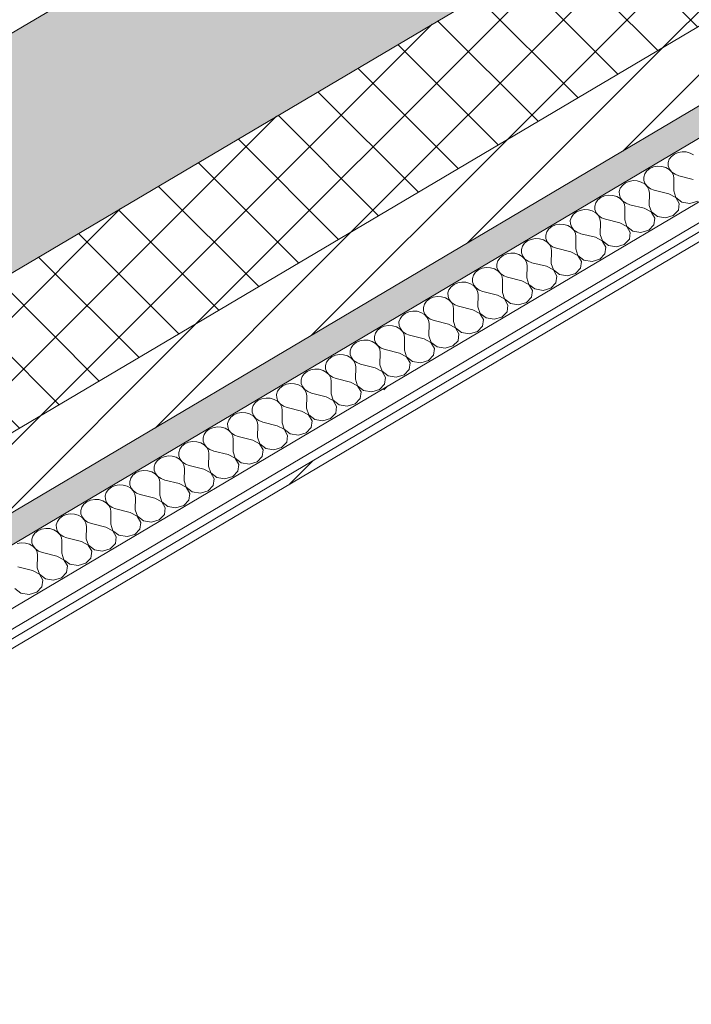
# Model space of a CAD drawing. Header units: millimetres. Extents: x -36631 to 27388, y -24993 to 6945.
# Tile 99 of 256: x -6494 to -6045, y -16589 to -15931. Entities that reach past the tile are written whole.
import ezdxf

# ---------------------------------------------------------------- set-up
doc = ezdxf.new("R2010")
doc.units = ezdxf.units.MM
doc.header["$MEASUREMENT"] = 0
doc.linetypes.add('Wipeout_Contour', pattern=[1000, 0, -1000])
doc.layers.add('12_FAÇ_Façana', color=7, linetype='Continuous')
doc.layers.add('Nuevo_08_E_Envans secs', color=7, linetype='Continuous')
for name, color, linetype, lineweight, true_color in [('12_FAÇ_Façana_Pluma_Nº__102', 7, 'Continuous', 5, 0xcccccc), ('12_FAÇ_Façana_Pluma_Nº__174', 7, 'Continuous', 13, 0xe4ad2c), ('12_FAÇ_Façana_Pluma_Nº__176', 7, 'Continuous', 15, 0x93a0c6), ('Nuevo_08_E_Envans secs_Pluma_Nº__102', 7, 'Continuous', 5, 0xcccccc), ('Nuevo_08_E_Envans secs_Pluma_Nº__171', 171, 'Continuous', 13, 0xaaaaff), ('Nuevo_08_E_Envans secs_Pluma_Nº__177', 7, 'Continuous', 15, 0xf7e046)]:
    doc.layers.add(name, color=color, linetype=linetype, lineweight=lineweight, true_color=true_color)
for name, color, linetype, lineweight in [('12_FAÇ_Façana_Pluma_Nº__2', 8, 'Continuous', 5), ('12_FAÇ_Façana_Pluma_Nº__7', 7, 'Continuous', 5), ('Nuevo_08_E_Envans secs_Pluma_Nº__1', 7, 'Continuous', 5)]:
    doc.layers.add(name, color=color, linetype=linetype, lineweight=lineweight)
pattern_1 = [(45, (0, 0), (-183.8478, 183.8478), [195, -65]), (45, (7e-14, 183.85), (-183.8478, 183.8478), [195, -65])]

# ---------------------------------------------------------------- blocks, each defined once
blk = doc.blocks.new('Elem Sección_101_1')
at = {"layer": '12_FAÇ_Façana_Pluma_Nº__102', "linetype": 'Continuous', "lineweight": 0, "true_color": 0xe5e5e5}
blk.add_hatch(color=254, dxfattribs=at).paths.add_polyline_path([(-7637.68, -16614.29), (-7612.71, -16642.23), (-7573.47, -16618.99), (-7504.81, -16695.83), (-4664.72, -15013.92), (-4758.35, -14909.15)])
at = {"layer": '12_FAÇ_Façana_Pluma_Nº__174', "linetype": 'Continuous', "lineweight": 13, "true_color": 0xe4ad2c}
h = blk.add_hatch(dxfattribs=at)
h.set_pattern_fill('SATE_Aislamiento_0001', color=42, style=0, pattern_type=2)
h.set_pattern_definition([(45, (0, 0), (-21.213203, 21.213203), []), (135, (0, 0), (21.213203, 21.213203), [])])
h.paths.add_polyline_path([(-7504.81, -16695.83), (-7442.39, -16765.67), (-4602.3, -15083.77), (-4664.72, -15013.92)])
at = {"layer": '12_FAÇ_Façana_Pluma_Nº__176', "linetype": 'Continuous', "lineweight": 0, "true_color": 0x495063}
blk.add_hatch(color=251, dxfattribs=at).paths.add_polyline_path([(-7411.18, -16800.6), (-7398.69, -16814.57), (-4558.61, -15132.66), (-4571.09, -15118.69)])
at = {"layer": '12_FAÇ_Façana_Pluma_Nº__2', "linetype": 'Continuous', "lineweight": 5}
h = blk.add_hatch(dxfattribs=at)
h.set_pattern_fill('Ceramic_0001', color=8, style=0, pattern_type=2)
h.set_pattern_definition([(45, (0, 0), (-21.213203, 21.213203), [])])
h.paths.add_polyline_path([(-7442.39, -16765.67), (-7411.18, -16800.6), (-4571.09, -15118.69), (-4602.3, -15083.77)])
at = {"layer": '12_FAÇ_Façana_Pluma_Nº__7', "color": 7, "linetype": 'Continuous', "lineweight": 5}
for p, q in [((-4758.35, -14909.15), (-7637.68, -16614.29)), ((-4664.72, -15013.92), (-7504.81, -16695.83)), ((-4602.3, -15083.77), (-7442.39, -16765.67)), ((-4571.09, -15118.69), (-7411.18, -16800.6))]:
    blk.add_line(p, q, dxfattribs=at)
blk = doc.blocks.new('*X367')
at = {"layer": 'Nuevo_08_E_Envans secs_Pluma_Nº__102', "color": 254, "linetype": 'Continuous', "lineweight": 5, "true_color": 0xcccccc}
for p, q in [((-6060, -16024.33), (-6060.69, -16026.53)), ((-6058.6, -16022.37), (-6060, -16024.33)), ((-6056.59, -16020.79), (-6058.6, -16022.37)), ((-6054.13, -16019.72), (-6056.59, -16020.79)), ((-6051.41, -16019.24), (-6054.13, -16019.72)), ((-6048.62, -16019.38), (-6051.41, -16019.24)), ((-6046, -16020.14), (-6048.62, -16019.38)), ((-6043.72, -16021.45), (-6046, -16020.14)), ((-6072.94, -16030.47), (-6074.95, -16032.05)), ((-6070.48, -16029.4), (-6072.94, -16030.47)), ((-6067.75, -16028.92), (-6070.48, -16029.4)), ((-6064.97, -16029.06), (-6067.75, -16028.92)), ((-6062.34, -16029.82), (-6064.97, -16029.06)), ((-6060.07, -16031.13), (-6062.34, -16029.82)), ((-6060.69, -16026.53), (-6060.62, -16028.8)), ((-6060.62, -16028.8), (-6059.78, -16030.96)), ((-6058.32, -16032.9), (-6060.07, -16031.13)), ((-6059.78, -16030.96), (-6058.25, -16032.86)), ((-6076.35, -16034.01), (-6077.04, -16036.21)), ((-6077.04, -16036.21), (-6076.96, -16038.48)), ((-6074.95, -16032.05), (-6076.35, -16034.01)), ((-6057.23, -16034.99), (-6058.32, -16032.9)), ((-6058.25, -16032.86), (-6056.15, -16034.35)), ((-6056.89, -16037.24), (-6057.23, -16034.99)), ((-6057.04, -16045.47), (-6056.89, -16037.24)), ((-6056.15, -16034.35), (-6053.62, -16035.31)), ((-6043.96, -16037.72), (-6053.62, -16035.31)), ((-6092.7, -16043.69), (-6093.39, -16045.89)), ((-6091.29, -16041.73), (-6092.7, -16043.69)), ((-6089.29, -16040.15), (-6091.29, -16041.73)), ((-6086.83, -16039.08), (-6089.29, -16040.15)), ((-6084.1, -16038.6), (-6086.83, -16039.08)), ((-6081.32, -16038.74), (-6084.1, -16038.6)), ((-6078.69, -16039.5), (-6081.32, -16038.74)), ((-6076.41, -16040.81), (-6078.69, -16039.5)), ((-6076.96, -16038.48), (-6076.13, -16040.64)), ((-6074.67, -16042.58), (-6076.41, -16040.81)), ((-6076.13, -16040.64), (-6074.6, -16042.54)), ((-6073.58, -16044.67), (-6074.67, -16042.58)), ((-6074.6, -16042.54), (-6072.49, -16044.03)), ((-6073.24, -16046.92), (-6073.58, -16044.67)), ((-6072.49, -16044.03), (-6069.97, -16044.99)), ((-6107.64, -16051.41), (-6109.04, -16053.37)), ((-6105.63, -16049.83), (-6107.64, -16051.41)), ((-6103.17, -16048.76), (-6105.63, -16049.83)), ((-6100.45, -16048.28), (-6103.17, -16048.76)), ((-6097.67, -16048.42), (-6100.45, -16048.28)), ((-6095.04, -16049.18), (-6097.67, -16048.42)), ((-6092.76, -16050.49), (-6095.04, -16049.18)), ((-6093.39, -16045.89), (-6093.31, -16048.16)), ((-6093.31, -16048.16), (-6092.48, -16050.32)), ((-6091.01, -16052.26), (-6092.76, -16050.49)), ((-6092.48, -16050.32), (-6090.95, -16052.22)), ((-6073.38, -16055.15), (-6073.24, -16046.92)), ((-6060.31, -16047.4), (-6069.97, -16044.99)), ((-6055.67, -16049.85), (-6060.31, -16047.4)), ((-6057.04, -16045.47), (-6055.61, -16049.81)), ((-6053.31, -16053.91), (-6055.67, -16049.85)), ((-6055.61, -16049.81), (-6051.58, -16052.89)), ((-6116.8, -16057.96), (-6119.52, -16058.44)), ((-6114.01, -16058.1), (-6116.8, -16057.96)), ((-6109.04, -16053.37), (-6109.73, -16055.57)), ((-6109.73, -16055.57), (-6109.66, -16057.84)), ((-6109.66, -16057.84), (-6108.82, -16060)), ((-6089.93, -16054.35), (-6091.01, -16052.26)), ((-6090.95, -16052.22), (-6088.84, -16053.71)), ((-6089.58, -16056.6), (-6089.93, -16054.35)), ((-6089.73, -16064.83), (-6089.58, -16056.6)), ((-6088.84, -16053.71), (-6086.31, -16054.67)), ((-6076.65, -16057.08), (-6086.31, -16054.67)), ((-6072.02, -16059.53), (-6076.65, -16057.08)), ((-6073.38, -16055.15), (-6071.95, -16059.49)), ((-6053.92, -16058.38), (-6053.31, -16053.91)), ((-6051.58, -16052.89), (-6046.17, -16053.79)), ((-6046.17, -16053.79), (-6040.99, -16052.24)), ((-6125.39, -16063.05), (-6126.08, -16065.25)), ((-6123.99, -16061.09), (-6125.39, -16063.05)), ((-6121.98, -16059.51), (-6123.99, -16061.09)), ((-6119.52, -16058.44), (-6121.98, -16059.51)), ((-6111.38, -16058.86), (-6114.01, -16058.1)), ((-6109.11, -16060.17), (-6111.38, -16058.86)), ((-6107.36, -16061.94), (-6109.11, -16060.17)), ((-6108.82, -16060), (-6107.3, -16061.9)), ((-6106.27, -16064.03), (-6107.36, -16061.94)), ((-6107.3, -16061.9), (-6105.19, -16063.39)), ((-6105.93, -16066.28), (-6106.27, -16064.03)), ((-6105.19, -16063.39), (-6102.66, -16064.35)), ((-6093, -16066.77), (-6102.66, -16064.35)), ((-6069.66, -16063.59), (-6072.02, -16059.53)), ((-6071.95, -16059.49), (-6067.93, -16062.57)), ((-6070.27, -16068.06), (-6069.66, -16063.59)), ((-6067.93, -16062.57), (-6062.52, -16063.47)), ((-6062.52, -16063.47), (-6057.33, -16061.92)), ((-6057.33, -16061.92), (-6053.92, -16058.38)), ((-6140.34, -16070.77), (-6141.74, -16072.73)), ((-6138.33, -16069.19), (-6140.34, -16070.77)), ((-6135.87, -16068.12), (-6138.33, -16069.19)), ((-6133.14, -16067.64), (-6135.87, -16068.12)), ((-6130.36, -16067.79), (-6133.14, -16067.64)), ((-6127.73, -16068.54), (-6130.36, -16067.79)), ((-6125.46, -16069.85), (-6127.73, -16068.54)), ((-6126.08, -16065.25), (-6126.01, -16067.52)), ((-6126.01, -16067.52), (-6125.17, -16069.69)), ((-6123.71, -16071.62), (-6125.46, -16069.85)), ((-6125.17, -16069.69), (-6123.64, -16071.58)), ((-6106.08, -16074.51), (-6105.93, -16066.28)), ((-6088.37, -16069.21), (-6093, -16066.77)), ((-6089.73, -16064.83), (-6088.3, -16069.17)), ((-6086, -16073.27), (-6088.37, -16069.21)), ((-6088.3, -16069.17), (-6084.28, -16072.25)), ((-6073.68, -16071.6), (-6070.27, -16068.06)), ((-6149.49, -16077.32), (-6152.21, -16077.81)), ((-6146.71, -16077.47), (-6149.49, -16077.32)), ((-6144.08, -16078.22), (-6146.71, -16077.47)), ((-6141.74, -16072.73), (-6142.43, -16074.93)), ((-6142.43, -16074.93), (-6142.35, -16077.2)), ((-6142.35, -16077.2), (-6141.52, -16079.37)), ((-6122.62, -16073.71), (-6123.71, -16071.62)), ((-6123.64, -16071.58), (-6121.53, -16073.07)), ((-6122.28, -16075.97), (-6122.62, -16073.71)), ((-6122.43, -16084.19), (-6122.28, -16075.97)), ((-6121.53, -16073.07), (-6119.01, -16074.03)), ((-6109.35, -16076.45), (-6119.01, -16074.03)), ((-6104.71, -16078.89), (-6109.35, -16076.45)), ((-6106.08, -16074.51), (-6104.65, -16078.85)), ((-6090.03, -16081.28), (-6086.62, -16077.74)), ((-6086.62, -16077.74), (-6086, -16073.27)), ((-6084.28, -16072.25), (-6078.87, -16073.15)), ((-6078.87, -16073.15), (-6073.68, -16071.6)), ((-6158.08, -16082.41), (-6158.77, -16084.61)), ((-6156.68, -16080.45), (-6158.08, -16082.41)), ((-6154.67, -16078.87), (-6156.68, -16080.45)), ((-6152.21, -16077.81), (-6154.67, -16078.87)), ((-6141.8, -16079.53), (-6144.08, -16078.22)), ((-6140.06, -16081.3), (-6141.8, -16079.53)), ((-6141.52, -16079.37), (-6139.99, -16081.26)), ((-6138.97, -16083.39), (-6140.06, -16081.3)), ((-6139.99, -16081.26), (-6137.88, -16082.75)), ((-6138.62, -16085.65), (-6138.97, -16083.39)), ((-6137.88, -16082.75), (-6135.35, -16083.71)), ((-6125.69, -16086.13), (-6135.35, -16083.71)), ((-6122.43, -16084.19), (-6120.99, -16088.53)), ((-6102.35, -16082.96), (-6104.71, -16078.89)), ((-6104.65, -16078.85), (-6100.62, -16081.93)), ((-6102.97, -16087.42), (-6102.35, -16082.96)), ((-6100.62, -16081.93), (-6095.21, -16082.83)), ((-6095.21, -16082.83), (-6090.03, -16081.28)), ((-6173.03, -16090.13), (-6174.43, -16092.09)), ((-6171.02, -16088.56), (-6173.03, -16090.13)), ((-6168.56, -16087.49), (-6171.02, -16088.56)), ((-6165.84, -16087), (-6168.56, -16087.49)), ((-6163.05, -16087.15), (-6165.84, -16087)), ((-6160.43, -16087.9), (-6163.05, -16087.15)), ((-6158.15, -16089.22), (-6160.43, -16087.9)), ((-6158.77, -16084.61), (-6158.7, -16086.88)), ((-6158.7, -16086.88), (-6157.87, -16089.05)), ((-6156.4, -16090.98), (-6158.15, -16089.22)), ((-6157.87, -16089.05), (-6156.34, -16090.94)), ((-6138.77, -16093.87), (-6138.62, -16085.65)), ((-6121.06, -16088.57), (-6125.69, -16086.13)), ((-6118.7, -16092.64), (-6121.06, -16088.57)), ((-6120.99, -16088.53), (-6116.97, -16091.61)), ((-6106.38, -16090.96), (-6102.97, -16087.42)), ((-6184.91, -16097.17), (-6187.37, -16098.24)), ((-6182.18, -16096.68), (-6184.91, -16097.17)), ((-6179.4, -16096.83), (-6182.18, -16096.68)), ((-6176.77, -16097.58), (-6179.4, -16096.83)), ((-6174.43, -16092.09), (-6175.12, -16094.29)), ((-6175.12, -16094.29), (-6175.05, -16096.56)), ((-6175.05, -16096.56), (-6174.21, -16098.73)), ((-6155.32, -16093.07), (-6156.4, -16090.98)), ((-6156.34, -16090.94), (-6154.23, -16092.43)), ((-6154.97, -16095.33), (-6155.32, -16093.07)), ((-6155.12, -16103.55), (-6154.97, -16095.33)), ((-6154.23, -16092.43), (-6151.7, -16093.39)), ((-6142.04, -16095.81), (-6151.7, -16093.39)), ((-6137.41, -16098.25), (-6142.04, -16095.81)), ((-6138.77, -16093.87), (-6137.34, -16098.21)), ((-6122.72, -16100.64), (-6119.31, -16097.1)), ((-6119.31, -16097.1), (-6118.7, -16092.64)), ((-6116.97, -16091.61), (-6111.56, -16092.51)), ((-6111.56, -16092.51), (-6106.38, -16090.96)), ((-6190.78, -16101.77), (-6191.47, -16103.97)), ((-6191.47, -16103.97), (-6191.39, -16106.24)), ((-6189.38, -16099.81), (-6190.78, -16101.77)), ((-6187.37, -16098.24), (-6189.38, -16099.81)), ((-6174.5, -16098.9), (-6176.77, -16097.58)), ((-6172.75, -16100.66), (-6174.5, -16098.9)), ((-6174.21, -16098.73), (-6172.68, -16100.63)), ((-6171.66, -16102.75), (-6172.75, -16100.66)), ((-6172.68, -16100.63), (-6170.58, -16102.11)), ((-6171.32, -16105.01), (-6171.66, -16102.75)), ((-6170.58, -16102.11), (-6168.05, -16103.07)), ((-6158.39, -16105.49), (-6168.05, -16103.07)), ((-6155.12, -16103.55), (-6153.69, -16107.9)), ((-6135.04, -16102.32), (-6137.41, -16098.25)), ((-6137.34, -16098.21), (-6133.32, -16101.3)), ((-6135.66, -16106.79), (-6135.04, -16102.32)), ((-6133.32, -16101.3), (-6127.91, -16102.19)), ((-6127.91, -16102.19), (-6122.72, -16100.64)), ((-6205.72, -16109.49), (-6207.13, -16111.46)), ((-6203.72, -16107.92), (-6205.72, -16109.49)), ((-6201.26, -16106.85), (-6203.72, -16107.92)), ((-6198.53, -16106.37), (-6201.26, -16106.85)), ((-6195.75, -16106.51), (-6198.53, -16106.37)), ((-6193.12, -16107.26), (-6195.75, -16106.51)), ((-6190.84, -16108.58), (-6193.12, -16107.26)), ((-6191.39, -16106.24), (-6190.56, -16108.41)), ((-6189.1, -16110.35), (-6190.84, -16108.58)), ((-6190.56, -16108.41), (-6189.03, -16110.31)), ((-6188.01, -16112.44), (-6189.1, -16110.35)), ((-6189.03, -16110.31), (-6186.92, -16111.79)), ((-6171.47, -16113.23), (-6171.32, -16105.01)), ((-6153.75, -16107.93), (-6158.39, -16105.49)), ((-6151.39, -16112), (-6153.75, -16107.93)), ((-6153.69, -16107.9), (-6149.67, -16110.98)), ((-6144.25, -16111.88), (-6139.07, -16110.32)), ((-6139.07, -16110.32), (-6135.66, -16106.79)), ((-6217.6, -16116.53), (-6220.06, -16117.6)), ((-6214.88, -16116.05), (-6217.6, -16116.53)), ((-6212.1, -16116.19), (-6214.88, -16116.05)), ((-6209.47, -16116.95), (-6212.1, -16116.19)), ((-6207.19, -16118.26), (-6209.47, -16116.95)), ((-6207.13, -16111.46), (-6207.82, -16113.65)), ((-6207.82, -16113.65), (-6207.74, -16115.92)), ((-6207.74, -16115.92), (-6206.91, -16118.09)), ((-6187.67, -16114.69), (-6188.01, -16112.44)), ((-6187.81, -16122.91), (-6187.67, -16114.69)), ((-6186.92, -16111.79), (-6184.4, -16112.75)), ((-6174.74, -16115.17), (-6184.4, -16112.75)), ((-6170.1, -16117.61), (-6174.74, -16115.17)), ((-6171.47, -16113.23), (-6170.04, -16117.58)), ((-6155.42, -16120), (-6152.01, -16116.47)), ((-6152.01, -16116.47), (-6151.39, -16112)), ((-6149.67, -16110.98), (-6144.25, -16111.88)), ((-6223.47, -16121.14), (-6224.16, -16123.34)), ((-6224.16, -16123.34), (-6224.09, -16125.6)), ((-6222.07, -16119.17), (-6223.47, -16121.14)), ((-6220.06, -16117.6), (-6222.07, -16119.17)), ((-6205.44, -16120.03), (-6207.19, -16118.26)), ((-6206.91, -16118.09), (-6205.38, -16119.99)), ((-6204.36, -16122.12), (-6205.44, -16120.03)), ((-6205.38, -16119.99), (-6203.27, -16121.47)), ((-6204.01, -16124.37), (-6204.36, -16122.12)), ((-6203.27, -16121.47), (-6200.74, -16122.43)), ((-6191.08, -16124.85), (-6200.74, -16122.43)), ((-6187.81, -16122.91), (-6186.38, -16127.26)), ((-6167.74, -16121.68), (-6170.1, -16117.61)), ((-6170.04, -16117.58), (-6166.01, -16120.66)), ((-6168.35, -16126.15), (-6167.74, -16121.68)), ((-6166.01, -16120.66), (-6160.6, -16121.56)), ((-6160.6, -16121.56), (-6155.42, -16120)), ((-6238.42, -16128.85), (-6239.82, -16130.82)), ((-6236.41, -16127.28), (-6238.42, -16128.85)), ((-6233.95, -16126.21), (-6236.41, -16127.28)), ((-6231.23, -16125.73), (-6233.95, -16126.21)), ((-6228.44, -16125.87), (-6231.23, -16125.73)), ((-6225.81, -16126.63), (-6228.44, -16125.87)), ((-6223.54, -16127.94), (-6225.81, -16126.63)), ((-6224.09, -16125.6), (-6223.25, -16127.77)), ((-6221.79, -16129.71), (-6223.54, -16127.94)), ((-6223.25, -16127.77), (-6221.72, -16129.67)), ((-6220.7, -16131.8), (-6221.79, -16129.71)), ((-6221.72, -16129.67), (-6219.62, -16131.15)), ((-6204.16, -16132.59), (-6204.01, -16124.37)), ((-6186.45, -16127.3), (-6191.08, -16124.85)), ((-6184.09, -16131.36), (-6186.45, -16127.3)), ((-6186.38, -16127.26), (-6182.36, -16130.34)), ((-6182.36, -16130.34), (-6176.95, -16131.24)), ((-6176.95, -16131.24), (-6171.76, -16129.69)), ((-6171.76, -16129.69), (-6168.35, -16126.15)), ((-6250.3, -16135.89), (-6252.76, -16136.96)), ((-6247.57, -16135.41), (-6250.3, -16135.89)), ((-6244.79, -16135.55), (-6247.57, -16135.41)), ((-6242.16, -16136.31), (-6244.79, -16135.55)), ((-6239.89, -16137.62), (-6242.16, -16136.31)), ((-6239.82, -16130.82), (-6240.51, -16133.02)), ((-6240.51, -16133.02), (-6240.43, -16135.29)), ((-6240.43, -16135.29), (-6239.6, -16137.45)), ((-6220.36, -16134.05), (-6220.7, -16131.8)), ((-6220.51, -16142.28), (-6220.36, -16134.05)), ((-6219.62, -16131.15), (-6217.09, -16132.11)), ((-6207.43, -16134.53), (-6217.09, -16132.11)), ((-6202.8, -16136.98), (-6207.43, -16134.53)), ((-6204.16, -16132.59), (-6202.73, -16136.94)), ((-6202.73, -16136.94), (-6198.71, -16140.02)), ((-6188.11, -16139.37), (-6184.7, -16135.83)), ((-6184.7, -16135.83), (-6184.09, -16131.36)), ((-6256.17, -16140.5), (-6256.86, -16142.7)), ((-6256.86, -16142.7), (-6256.78, -16144.97)), ((-6254.76, -16138.54), (-6256.17, -16140.5)), ((-6252.76, -16136.96), (-6254.76, -16138.54)), ((-6238.14, -16139.39), (-6239.89, -16137.62)), ((-6239.6, -16137.45), (-6238.07, -16139.35)), ((-6237.05, -16141.48), (-6238.14, -16139.39)), ((-6238.07, -16139.35), (-6235.96, -16140.83)), ((-6236.71, -16143.73), (-6237.05, -16141.48)), ((-6235.96, -16140.83), (-6233.44, -16141.79)), ((-6223.78, -16144.21), (-6233.44, -16141.79)), ((-6220.51, -16142.28), (-6219.08, -16146.62)), ((-6200.43, -16141.04), (-6202.8, -16136.98)), ((-6201.05, -16145.51), (-6200.43, -16141.04)), ((-6198.71, -16140.02), (-6193.3, -16140.92)), ((-6193.3, -16140.92), (-6188.11, -16139.37)), ((-6271.11, -16148.22), (-6272.51, -16150.18)), ((-6269.1, -16146.64), (-6271.11, -16148.22)), ((-6266.64, -16145.57), (-6269.1, -16146.64)), ((-6263.92, -16145.09), (-6266.64, -16145.57)), ((-6261.14, -16145.23), (-6263.92, -16145.09)), ((-6258.51, -16145.99), (-6261.14, -16145.23)), ((-6256.23, -16147.3), (-6258.51, -16145.99)), ((-6256.78, -16144.97), (-6255.95, -16147.13)), ((-6254.48, -16149.07), (-6256.23, -16147.3)), ((-6255.95, -16147.13), (-6254.42, -16149.03)), ((-6253.4, -16151.16), (-6254.48, -16149.07)), ((-6254.42, -16149.03), (-6252.31, -16150.52)), ((-6236.85, -16151.96), (-6236.71, -16143.73)), ((-6219.14, -16146.66), (-6223.78, -16144.21)), ((-6216.78, -16150.72), (-6219.14, -16146.66)), ((-6219.08, -16146.62), (-6215.05, -16149.7)), ((-6215.05, -16149.7), (-6209.64, -16150.6)), ((-6209.64, -16150.6), (-6204.46, -16149.05)), ((-6204.46, -16149.05), (-6201.05, -16145.51)), ((-6285.45, -16156.32), (-6287.46, -16157.9)), ((-6282.99, -16155.25), (-6285.45, -16156.32)), ((-6280.27, -16154.77), (-6282.99, -16155.25)), ((-6277.48, -16154.91), (-6280.27, -16154.77)), ((-6274.85, -16155.67), (-6277.48, -16154.91)), ((-6272.58, -16156.98), (-6274.85, -16155.67)), ((-6272.51, -16150.18), (-6273.2, -16152.38)), ((-6273.2, -16152.38), (-6273.13, -16154.65)), ((-6273.13, -16154.65), (-6272.3, -16156.81)), ((-6253.05, -16153.41), (-6253.4, -16151.16)), ((-6253.2, -16161.64), (-6253.05, -16153.41)), ((-6252.31, -16150.52), (-6249.78, -16151.48)), ((-6240.12, -16153.89), (-6249.78, -16151.48)), ((-6235.49, -16156.34), (-6240.12, -16153.89)), ((-6236.85, -16151.96), (-6235.42, -16156.3)), ((-6233.13, -16160.4), (-6235.49, -16156.34)), ((-6235.42, -16156.3), (-6231.4, -16159.38)), ((-6220.8, -16158.73), (-6217.4, -16155.19)), ((-6217.4, -16155.19), (-6216.78, -16150.72)), ((-6288.86, -16159.86), (-6289.55, -16162.06)), ((-6289.55, -16162.06), (-6289.48, -16164.33)), ((-6287.46, -16157.9), (-6288.86, -16159.86)), ((-6270.83, -16158.75), (-6272.58, -16156.98)), ((-6272.3, -16156.81), (-6270.77, -16158.71)), ((-6269.74, -16160.84), (-6270.83, -16158.75)), ((-6270.77, -16158.71), (-6268.66, -16160.2)), ((-6269.4, -16163.09), (-6269.74, -16160.84)), ((-6269.55, -16171.32), (-6269.4, -16163.09)), ((-6268.66, -16160.2), (-6266.13, -16161.16)), ((-6256.47, -16163.57), (-6266.13, -16161.16)), ((-6253.2, -16161.64), (-6251.77, -16165.98)), ((-6233.74, -16164.87), (-6233.13, -16160.4)), ((-6231.4, -16159.38), (-6225.99, -16160.28)), ((-6225.99, -16160.28), (-6220.8, -16158.73)), ((-6305.21, -16169.54), (-6305.9, -16171.74)), ((-6303.81, -16167.58), (-6305.21, -16169.54)), ((-6301.8, -16166), (-6303.81, -16167.58)), ((-6299.34, -16164.93), (-6301.8, -16166)), ((-6296.61, -16164.45), (-6299.34, -16164.93)), ((-6293.83, -16164.59), (-6296.61, -16164.45)), ((-6291.2, -16165.35), (-6293.83, -16164.59)), ((-6288.93, -16166.66), (-6291.2, -16165.35)), ((-6289.48, -16164.33), (-6288.64, -16166.49)), ((-6287.18, -16168.43), (-6288.93, -16166.66)), ((-6288.64, -16166.49), (-6287.11, -16168.39)), ((-6286.09, -16170.52), (-6287.18, -16168.43)), ((-6287.11, -16168.39), (-6285, -16169.88)), ((-6251.84, -16166.02), (-6256.47, -16163.57)), ((-6249.47, -16170.08), (-6251.84, -16166.02)), ((-6251.77, -16165.98), (-6247.75, -16169.06)), ((-6247.75, -16169.06), (-6242.34, -16169.96)), ((-6242.34, -16169.96), (-6237.15, -16168.41)), ((-6237.15, -16168.41), (-6233.74, -16164.87)), ((-6318.15, -16175.68), (-6320.15, -16177.26)), ((-6315.69, -16174.61), (-6318.15, -16175.68)), ((-6312.96, -16174.13), (-6315.69, -16174.61)), ((-6310.18, -16174.27), (-6312.96, -16174.13)), ((-6307.55, -16175.03), (-6310.18, -16174.27)), ((-6305.27, -16176.34), (-6307.55, -16175.03)), ((-6305.9, -16171.74), (-6305.82, -16174.01)), ((-6305.82, -16174.01), (-6304.99, -16176.17)), ((-6303.53, -16178.11), (-6305.27, -16176.34)), ((-6304.99, -16176.17), (-6303.46, -16178.07)), ((-6285.75, -16172.77), (-6286.09, -16170.52)), ((-6285.9, -16181), (-6285.75, -16172.77)), ((-6285, -16169.88), (-6282.48, -16170.84)), ((-6272.82, -16173.25), (-6282.48, -16170.84)), ((-6268.18, -16175.7), (-6272.82, -16173.25)), ((-6269.55, -16171.32), (-6268.12, -16175.66)), ((-6265.82, -16179.76), (-6268.18, -16175.7)), ((-6268.12, -16175.66), (-6264.1, -16178.74)), ((-6253.5, -16178.09), (-6250.09, -16174.55)), ((-6250.09, -16174.55), (-6249.47, -16170.08)), ((-6321.55, -16179.22), (-6322.24, -16181.42)), ((-6322.24, -16181.42), (-6322.17, -16183.69)), ((-6320.15, -16177.26), (-6321.55, -16179.22)), ((-6302.44, -16180.2), (-6303.53, -16178.11)), ((-6303.46, -16178.07), (-6301.35, -16179.56)), ((-6302.09, -16182.45), (-6302.44, -16180.2)), ((-6302.24, -16190.68), (-6302.09, -16182.45)), ((-6301.35, -16179.56), (-6298.83, -16180.52)), ((-6289.17, -16182.93), (-6298.83, -16180.52)), ((-6284.53, -16185.38), (-6289.17, -16182.93)), ((-6285.9, -16181), (-6284.46, -16185.34)), ((-6266.44, -16184.23), (-6265.82, -16179.76)), ((-6264.1, -16178.74), (-6258.68, -16179.64)), ((-6258.68, -16179.64), (-6253.5, -16178.09)), ((-6337.9, -16188.9), (-6338.59, -16191.1)), ((-6336.5, -16186.94), (-6337.9, -16188.9)), ((-6334.49, -16185.36), (-6336.5, -16186.94)), ((-6332.03, -16184.29), (-6334.49, -16185.36)), ((-6329.31, -16183.81), (-6332.03, -16184.29)), ((-6326.52, -16183.95), (-6329.31, -16183.81)), ((-6323.9, -16184.71), (-6326.52, -16183.95)), ((-6321.62, -16186.02), (-6323.9, -16184.71)), ((-6322.17, -16183.69), (-6321.34, -16185.85)), ((-6319.87, -16187.79), (-6321.62, -16186.02)), ((-6321.34, -16185.85), (-6319.81, -16187.75)), ((-6318.79, -16189.88), (-6319.87, -16187.79)), ((-6319.81, -16187.75), (-6317.7, -16189.24)), ((-6317.7, -16189.24), (-6315.17, -16190.2)), ((-6282.17, -16189.44), (-6284.53, -16185.38)), ((-6284.46, -16185.34), (-6280.44, -16188.42)), ((-6282.78, -16193.91), (-6282.17, -16189.44)), ((-6280.44, -16188.42), (-6275.03, -16189.32)), ((-6275.03, -16189.32), (-6269.85, -16187.77)), ((-6269.85, -16187.77), (-6266.44, -16184.23)), ((-6350.84, -16195.04), (-6352.85, -16196.62)), ((-6348.38, -16193.97), (-6350.84, -16195.04)), ((-6345.65, -16193.49), (-6348.38, -16193.97)), ((-6342.87, -16193.64), (-6345.65, -16193.49)), ((-6340.24, -16194.39), (-6342.87, -16193.64)), ((-6337.97, -16195.7), (-6340.24, -16194.39)), ((-6338.59, -16191.1), (-6338.52, -16193.37)), ((-6338.52, -16193.37), (-6337.68, -16195.54)), ((-6336.22, -16197.47), (-6337.97, -16195.7)), ((-6337.68, -16195.54), (-6336.15, -16197.43)), ((-6318.44, -16192.13), (-6318.79, -16189.88)), ((-6318.59, -16200.36), (-6318.44, -16192.13)), ((-6305.51, -16192.62), (-6315.17, -16190.2)), ((-6300.88, -16195.06), (-6305.51, -16192.62)), ((-6302.24, -16190.68), (-6300.81, -16195.02)), ((-6298.52, -16199.12), (-6300.88, -16195.06)), ((-6300.81, -16195.02), (-6296.79, -16198.1)), ((-6286.19, -16197.45), (-6282.78, -16193.91)), ((-6354.25, -16198.58), (-6354.94, -16200.78)), ((-6354.94, -16200.78), (-6354.86, -16203.05)), ((-6352.85, -16196.62), (-6354.25, -16198.58)), ((-6335.13, -16199.56), (-6336.22, -16197.47)), ((-6336.15, -16197.43), (-6334.05, -16198.92)), ((-6334.79, -16201.82), (-6335.13, -16199.56)), ((-6334.94, -16210.04), (-6334.79, -16201.82)), ((-6334.05, -16198.92), (-6331.52, -16199.88)), ((-6321.86, -16202.3), (-6331.52, -16199.88)), ((-6317.22, -16204.74), (-6321.86, -16202.3)), ((-6318.59, -16200.36), (-6317.16, -16204.7)), ((-6299.13, -16203.59), (-6298.52, -16199.12)), ((-6296.79, -16198.1), (-6291.38, -16199)), ((-6291.38, -16199), (-6286.19, -16197.45)), ((-6370.6, -16208.26), (-6371.29, -16210.46)), ((-6369.19, -16206.3), (-6370.6, -16208.26)), ((-6367.19, -16204.72), (-6369.19, -16206.3)), ((-6364.73, -16203.66), (-6367.19, -16204.72)), ((-6362, -16203.17), (-6364.73, -16203.66)), ((-6359.22, -16203.32), (-6362, -16203.17)), ((-6356.59, -16204.07), (-6359.22, -16203.32)), ((-6354.31, -16205.38), (-6356.59, -16204.07)), ((-6354.86, -16203.05), (-6354.03, -16205.22)), ((-6352.57, -16207.15), (-6354.31, -16205.38)), ((-6354.03, -16205.22), (-6352.5, -16207.11)), ((-6351.48, -16209.24), (-6352.57, -16207.15)), ((-6352.5, -16207.11), (-6350.39, -16208.6)), ((-6351.14, -16211.5), (-6351.48, -16209.24)), ((-6350.39, -16208.6), (-6347.87, -16209.56)), ((-6314.86, -16208.81), (-6317.22, -16204.74)), ((-6317.16, -16204.7), (-6313.14, -16207.78)), ((-6315.48, -16213.27), (-6314.86, -16208.81)), ((-6313.14, -16207.78), (-6307.72, -16208.68)), ((-6307.72, -16208.68), (-6302.54, -16207.13)), ((-6302.54, -16207.13), (-6299.13, -16203.59)), ((-6383.53, -16214.41), (-6385.54, -16215.98)), ((-6381.07, -16213.34), (-6383.53, -16214.41)), ((-6378.35, -16212.85), (-6381.07, -16213.34)), ((-6375.57, -16213), (-6378.35, -16212.85)), ((-6372.94, -16213.75), (-6375.57, -16213)), ((-6370.66, -16215.07), (-6372.94, -16213.75)), ((-6371.29, -16210.46), (-6371.21, -16212.73)), ((-6371.21, -16212.73), (-6370.38, -16214.9)), ((-6368.91, -16216.83), (-6370.66, -16215.07)), ((-6370.38, -16214.9), (-6368.85, -16216.8)), ((-6351.28, -16219.72), (-6351.14, -16211.5)), ((-6338.21, -16211.98), (-6347.87, -16209.56)), ((-6333.57, -16214.42), (-6338.21, -16211.98)), ((-6334.94, -16210.04), (-6333.51, -16214.38)), ((-6331.21, -16218.49), (-6333.57, -16214.42)), ((-6333.51, -16214.38), (-6329.48, -16217.46)), ((-6318.89, -16216.81), (-6315.48, -16213.27)), ((-6386.94, -16217.94), (-6387.63, -16220.14)), ((-6387.63, -16220.14), (-6387.56, -16222.41)), ((-6387.56, -16222.41), (-6386.72, -16224.58)), ((-6385.54, -16215.98), (-6386.94, -16217.94)), ((-6367.83, -16218.92), (-6368.91, -16216.83)), ((-6368.85, -16216.8), (-6366.74, -16218.28)), ((-6367.48, -16221.18), (-6367.83, -16218.92)), ((-6367.63, -16229.4), (-6367.48, -16221.18)), ((-6366.74, -16218.28), (-6364.21, -16219.24)), ((-6354.55, -16221.66), (-6364.21, -16219.24)), ((-6349.92, -16224.1), (-6354.55, -16221.66)), ((-6351.28, -16219.72), (-6349.85, -16224.06)), ((-6331.82, -16222.95), (-6331.21, -16218.49)), ((-6329.48, -16217.46), (-6324.07, -16218.36)), ((-6324.07, -16218.36), (-6318.89, -16216.81)), ((-6403.29, -16227.62), (-6403.98, -16229.82)), ((-6401.89, -16225.66), (-6403.29, -16227.62)), ((-6399.88, -16224.09), (-6401.89, -16225.66)), ((-6397.42, -16223.02), (-6399.88, -16224.09)), ((-6394.7, -16222.53), (-6397.42, -16223.02)), ((-6391.91, -16222.68), (-6394.7, -16222.53)), ((-6389.28, -16223.43), (-6391.91, -16222.68)), ((-6387.01, -16224.75), (-6389.28, -16223.43)), ((-6385.26, -16226.51), (-6387.01, -16224.75)), ((-6386.72, -16224.58), (-6385.2, -16226.48)), ((-6384.17, -16228.61), (-6385.26, -16226.51)), ((-6385.2, -16226.48), (-6383.09, -16227.96)), ((-6383.83, -16230.86), (-6384.17, -16228.61)), ((-6383.09, -16227.96), (-6380.56, -16228.92)), ((-6370.9, -16231.34), (-6380.56, -16228.92)), ((-6347.56, -16228.17), (-6349.92, -16224.1)), ((-6349.85, -16224.06), (-6345.83, -16227.15)), ((-6348.17, -16232.64), (-6347.56, -16228.17)), ((-6345.83, -16227.15), (-6340.42, -16228.04)), ((-6340.42, -16228.04), (-6335.23, -16226.49)), ((-6335.23, -16226.49), (-6331.82, -16222.95)), ((-6418.23, -16235.34), (-6419.64, -16237.31)), ((-6416.23, -16233.77), (-6418.23, -16235.34)), ((-6413.77, -16232.7), (-6416.23, -16233.77)), ((-6411.04, -16232.22), (-6413.77, -16232.7)), ((-6408.26, -16232.36), (-6411.04, -16232.22)), ((-6405.63, -16233.11), (-6408.26, -16232.36)), ((-6403.36, -16234.43), (-6405.63, -16233.11)), ((-6403.98, -16229.82), (-6403.9, -16232.09)), ((-6403.9, -16232.09), (-6403.07, -16234.26)), ((-6401.61, -16236.2), (-6403.36, -16234.43)), ((-6403.07, -16234.26), (-6401.54, -16236.16)), ((-6383.98, -16239.08), (-6383.83, -16230.86)), ((-6366.27, -16233.78), (-6370.9, -16231.34)), ((-6367.63, -16229.4), (-6366.2, -16233.75)), ((-6363.9, -16237.85), (-6366.27, -16233.78)), ((-6366.2, -16233.75), (-6362.18, -16236.83)), ((-6351.58, -16236.17), (-6348.17, -16232.64)), ((-6427.39, -16241.9), (-6430.11, -16242.38)), ((-6424.61, -16242.04), (-6427.39, -16241.9)), ((-6421.98, -16242.8), (-6424.61, -16242.04)), ((-6419.64, -16237.31), (-6420.33, -16239.5)), ((-6420.33, -16239.5), (-6420.25, -16241.77)), ((-6420.25, -16241.77), (-6419.42, -16243.94)), ((-6400.52, -16238.29), (-6401.61, -16236.2)), ((-6401.54, -16236.16), (-6399.43, -16237.64)), ((-6400.18, -16240.54), (-6400.52, -16238.29)), ((-6400.33, -16248.76), (-6400.18, -16240.54)), ((-6399.43, -16237.64), (-6396.91, -16238.6)), ((-6387.25, -16241.02), (-6396.91, -16238.6)), ((-6382.61, -16243.47), (-6387.25, -16241.02)), ((-6383.98, -16239.08), (-6382.55, -16243.43)), ((-6364.52, -16242.32), (-6363.9, -16237.85)), ((-6362.18, -16236.83), (-6356.77, -16237.73)), ((-6356.77, -16237.73), (-6351.58, -16236.17)), ((-6435.98, -16246.99), (-6436.67, -16249.19)), ((-6434.58, -16245.02), (-6435.98, -16246.99)), ((-6432.57, -16243.45), (-6434.58, -16245.02)), ((-6430.11, -16242.38), (-6432.57, -16243.45)), ((-6419.7, -16244.11), (-6421.98, -16242.8)), ((-6417.96, -16245.88), (-6419.7, -16244.11)), ((-6419.42, -16243.94), (-6417.89, -16245.84)), ((-6416.87, -16247.97), (-6417.96, -16245.88)), ((-6417.89, -16245.84), (-6415.78, -16247.32)), ((-6416.52, -16250.22), (-6416.87, -16247.97)), ((-6415.78, -16247.32), (-6413.25, -16248.28)), ((-6403.59, -16250.7), (-6413.25, -16248.28)), ((-6400.33, -16248.76), (-6398.89, -16253.11)), ((-6380.25, -16247.53), (-6382.61, -16243.47)), ((-6382.55, -16243.43), (-6378.52, -16246.51)), ((-6380.87, -16252), (-6380.25, -16247.53)), ((-6378.52, -16246.51), (-6373.11, -16247.41)), ((-6373.11, -16247.41), (-6367.93, -16245.85)), ((-6367.93, -16245.85), (-6364.52, -16242.32)), ((-6450.93, -16254.7), (-6452.33, -16256.67)), ((-6448.92, -16253.13), (-6450.93, -16254.7)), ((-6446.46, -16252.06), (-6448.92, -16253.13)), ((-6443.74, -16251.58), (-6446.46, -16252.06)), ((-6440.95, -16251.72), (-6443.74, -16251.58)), ((-6438.32, -16252.48), (-6440.95, -16251.72)), ((-6436.05, -16253.79), (-6438.32, -16252.48)), ((-6436.67, -16249.19), (-6436.6, -16251.45)), ((-6436.6, -16251.45), (-6435.77, -16253.62)), ((-6434.3, -16255.56), (-6436.05, -16253.79)), ((-6435.77, -16253.62), (-6434.24, -16255.52)), ((-6416.67, -16258.44), (-6416.52, -16250.22)), ((-6398.96, -16253.15), (-6403.59, -16250.7)), ((-6396.6, -16257.21), (-6398.96, -16253.15)), ((-6398.89, -16253.11), (-6394.87, -16256.19)), ((-6384.27, -16255.54), (-6380.87, -16252)), ((-6462.81, -16261.74), (-6465.27, -16262.81)), ((-6460.08, -16261.26), (-6462.81, -16261.74)), ((-6457.3, -16261.4), (-6460.08, -16261.26)), ((-6454.67, -16262.16), (-6457.3, -16261.4)), ((-6452.33, -16256.67), (-6453.02, -16258.87)), ((-6453.02, -16258.87), (-6452.95, -16261.14)), ((-6452.95, -16261.14), (-6452.11, -16263.3)), ((-6433.22, -16257.65), (-6434.3, -16255.56)), ((-6434.24, -16255.52), (-6432.13, -16257)), ((-6432.87, -16259.9), (-6433.22, -16257.65)), ((-6433.02, -16268.13), (-6432.87, -16259.9)), ((-6432.13, -16257), (-6429.6, -16257.96)), ((-6419.94, -16260.38), (-6429.6, -16257.96)), ((-6415.31, -16262.83), (-6419.94, -16260.38)), ((-6416.67, -16258.44), (-6415.24, -16262.79)), ((-6400.62, -16265.22), (-6397.21, -16261.68)), ((-6397.21, -16261.68), (-6396.6, -16257.21)), ((-6394.87, -16256.19), (-6389.46, -16257.09)), ((-6389.46, -16257.09), (-6384.27, -16255.54)), ((-6468.68, -16266.35), (-6469.37, -16268.55)), ((-6467.28, -16264.39), (-6468.68, -16266.35)), ((-6465.27, -16262.81), (-6467.28, -16264.39)), ((-6452.4, -16263.47), (-6454.67, -16262.16)), ((-6450.65, -16265.24), (-6452.4, -16263.47)), ((-6452.11, -16263.3), (-6450.58, -16265.2)), ((-6449.56, -16267.33), (-6450.65, -16265.24)), ((-6450.58, -16265.2), (-6448.48, -16266.68)), ((-6449.22, -16269.58), (-6449.56, -16267.33)), ((-6448.48, -16266.68), (-6445.95, -16267.64)), ((-6436.29, -16270.06), (-6445.95, -16267.64)), ((-6433.02, -16268.13), (-6431.59, -16272.47)), ((-6412.94, -16266.89), (-6415.31, -16262.83)), ((-6415.24, -16262.79), (-6411.22, -16265.87)), ((-6413.56, -16271.36), (-6412.94, -16266.89)), ((-6411.22, -16265.87), (-6405.81, -16266.77)), ((-6405.81, -16266.77), (-6400.62, -16265.22)), ((-6483.62, -16274.07), (-6485.03, -16276.03)), ((-6481.62, -16272.49), (-6483.62, -16274.07)), ((-6479.16, -16271.42), (-6481.62, -16272.49)), ((-6476.43, -16270.94), (-6479.16, -16271.42)), ((-6473.65, -16271.08), (-6476.43, -16270.94)), ((-6471.02, -16271.84), (-6473.65, -16271.08)), ((-6468.74, -16273.15), (-6471.02, -16271.84)), ((-6469.37, -16268.55), (-6469.29, -16270.82)), ((-6469.29, -16270.82), (-6468.46, -16272.98)), ((-6467, -16274.92), (-6468.74, -16273.15)), ((-6468.46, -16272.98), (-6466.93, -16274.88)), ((-6465.91, -16277.01), (-6467, -16274.92)), ((-6466.93, -16274.88), (-6464.82, -16276.37)), ((-6449.37, -16277.81), (-6449.22, -16269.58)), ((-6431.65, -16272.51), (-6436.29, -16270.06)), ((-6429.29, -16276.57), (-6431.65, -16272.51)), ((-6431.59, -16272.47), (-6427.57, -16275.55)), ((-6422.15, -16276.45), (-6416.97, -16274.9)), ((-6416.97, -16274.9), (-6413.56, -16271.36)), ((-6492.78, -16280.62), (-6495.5, -16281.1)), ((-6490, -16280.76), (-6492.78, -16280.62)), ((-6487.37, -16281.52), (-6490, -16280.76)), ((-6485.09, -16282.83), (-6487.37, -16281.52)), ((-6485.03, -16276.03), (-6485.71, -16278.23)), ((-6485.71, -16278.23), (-6485.64, -16280.5)), ((-6485.64, -16280.5), (-6484.81, -16282.66)), ((-6465.57, -16279.26), (-6465.91, -16277.01)), ((-6465.71, -16287.49), (-6465.57, -16279.26)), ((-6464.82, -16276.37), (-6462.3, -16277.33)), ((-6452.64, -16279.74), (-6462.3, -16277.33)), ((-6448, -16282.19), (-6452.64, -16279.74)), ((-6449.37, -16277.81), (-6447.94, -16282.15)), ((-6433.32, -16284.58), (-6429.91, -16281.04)), ((-6429.91, -16281.04), (-6429.29, -16276.57)), ((-6427.57, -16275.55), (-6422.15, -16276.45)), ((-6483.34, -16284.6), (-6485.09, -16282.83)), ((-6484.81, -16282.66), (-6483.28, -16284.56)), ((-6482.26, -16286.69), (-6483.34, -16284.6)), ((-6483.28, -16284.56), (-6481.17, -16286.05)), ((-6481.91, -16288.94), (-6482.26, -16286.69)), ((-6481.17, -16286.05), (-6478.64, -16287.01)), ((-6468.98, -16289.42), (-6478.64, -16287.01)), ((-6465.71, -16287.49), (-6464.28, -16291.83)), ((-6445.64, -16286.25), (-6448, -16282.19)), ((-6447.94, -16282.15), (-6443.91, -16285.23)), ((-6446.25, -16290.72), (-6445.64, -16286.25)), ((-6443.91, -16285.23), (-6438.5, -16286.13)), ((-6438.5, -16286.13), (-6433.32, -16284.58)), ((-6482.06, -16297.17), (-6481.91, -16288.94)), ((-6464.35, -16291.87), (-6468.98, -16289.42)), ((-6461.99, -16295.93), (-6464.35, -16291.87)), ((-6464.28, -16291.83), (-6460.26, -16294.91)), ((-6454.85, -16295.81), (-6449.66, -16294.26)), ((-6449.66, -16294.26), (-6446.25, -16290.72)), ((-6485.33, -16299.1), (-6494.99, -16296.69)), ((-6480.7, -16301.55), (-6485.33, -16299.1)), ((-6482.06, -16297.17), (-6480.63, -16301.51)), ((-6466.01, -16303.94), (-6462.6, -16300.4)), ((-6462.6, -16300.4), (-6461.99, -16295.93)), ((-6460.26, -16294.91), (-6454.85, -16295.81)), ((-6478.33, -16305.61), (-6480.7, -16301.55)), ((-6480.63, -16301.51), (-6476.61, -16304.59)), ((-6478.95, -16310.08), (-6478.33, -16305.61)), ((-6476.61, -16304.59), (-6471.2, -16305.49)), ((-6471.2, -16305.49), (-6466.01, -16303.94)), ((-6496.98, -16311.19), (-6492.95, -16314.27)), ((-6492.95, -16314.27), (-6487.54, -16315.17)), ((-6487.54, -16315.17), (-6482.36, -16313.62)), ((-6482.36, -16313.62), (-6478.95, -16310.08))]:
    blk.add_line(p, q, dxfattribs=at)
blk = doc.blocks.new('Elem Sección_288_1')
at = {"layer": 'Nuevo_08_E_Envans secs', "lineweight": 0}
blk.add_blockref('*X367', (0, 0), dxfattribs=at)
at = {"color": 254, "linetype": 'Wipeout_Contour', "lineweight": 0, "ltscale": 68505.275972}
blk.add_wipeout([(-7412.97, -16865.75), (-7404.85, -16874.83), (-4525.53, -15169.68), (-4533.64, -15160.6)], dxfattribs=at).dxf.layer = 'Nuevo_08_E_Envans secs'
at = {"layer": 'Nuevo_08_E_Envans secs_Pluma_Nº__177', "linetype": 'Continuous', "lineweight": 15, "true_color": 0xf7e046}
h = blk.add_hatch(dxfattribs=at)
h.set_pattern_fill('Panellat_HPL_0001', color=53, style=0, pattern_type=2)
h.set_pattern_definition(pattern_1)
h.paths.add_polyline_path([(-7412.97, -16865.75), (-7404.85, -16874.83), (-4525.53, -15169.68), (-4533.64, -15160.6)])
at = {"color": 254, "linetype": 'Wipeout_Contour', "lineweight": 0, "ltscale": 68532.546839}
blk.add_wipeout([(-7401.11, -16879.02), (-7397.36, -16883.21), (-4518.04, -15178.06), (-4521.78, -15173.87)], dxfattribs=at).dxf.layer = 'Nuevo_08_E_Envans secs'
at = {"layer": 'Nuevo_08_E_Envans secs_Pluma_Nº__171', "linetype": 'Continuous', "lineweight": 13, "true_color": 0xaaaaff}
h = blk.add_hatch(dxfattribs=at)
h.set_pattern_fill('Panellat_HPL_0001', color=161, style=0, pattern_type=2)
h.set_pattern_definition(pattern_1)
h.paths.add_polyline_path([(-7401.11, -16879.02), (-7397.36, -16883.21), (-4518.04, -15178.06), (-4521.78, -15173.87)])
at = {"layer": 'Nuevo_08_E_Envans secs_Pluma_Nº__1', "color": 7, "linetype": 'Continuous', "lineweight": 5}
for p, q in [((-4533.64, -15160.6), (-7412.97, -16865.75)), ((-4525.53, -15169.68), (-7404.85, -16874.83)), ((-4521.78, -15173.87), (-7401.11, -16879.02)), ((-4518.04, -15178.06), (-7397.36, -16883.21))]:
    blk.add_line(p, q, dxfattribs=at)
at = {"layer": 'Nuevo_08_E_Envans secs_Pluma_Nº__1', "color": 7, "linetype": 'Continuous', "lineweight": 5, "flags": 128}
blk.add_lwpolyline([(-4558.61, -15132.66), (-7398.69, -16814.57), (-7437.94, -16837.81)], dxfattribs=at)

msp = doc.modelspace()

# ---------------------------------------------------------------- block references
at = {"layer": '12_FAÇ_Façana', "lineweight": 0}
msp.add_blockref('Elem Sección_101_1', (0, 0), dxfattribs=at)

# ---------------------------------------------------------------- next in the draw order: block references
at = {"layer": 'Nuevo_08_E_Envans secs', "lineweight": 0}
msp.add_blockref('Elem Sección_288_1', (0, 0), dxfattribs=at)

doc.saveas('drawing.dxf')
